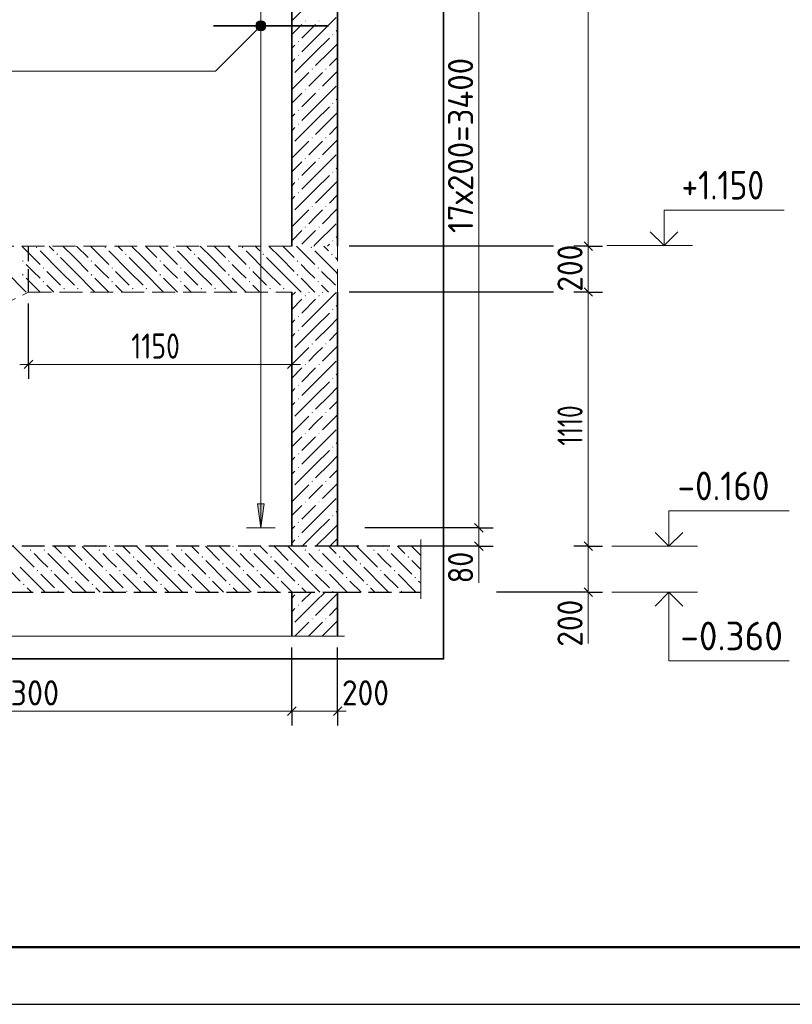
# Model space of a CAD drawing. Header units: millimetres. Extents: x 0 to 50400, y 0 to 35640.
# Tile 3 of 21: x 18987 to 27087, y 0 to 10316. Entities that reach past the tile are written whole.
import ezdxf

# ---------------------------------------------------------------- set-up
doc = ezdxf.new("R2010")
doc.units = ezdxf.units.MM
doc.linetypes.add('______2', pattern=[324, 240, -84])
for name, color, linetype, lineweight in [('Standard', 7, 'Continuous', 25), ('Высотные отметки', 7, 'Continuous', 25), ('ЖБ Лестница', 52, 'Continuous', 25), ('ЖБ Перекрытие верхний уровень', 7, 'Continuous', 35), ('ЖБ Стена верхний уровень', 7, 'Continuous', 35), ('Общий02', 7, 'Continuous', 18), ('Позиционная метка линия выноска', 7, 'Continuous', 13), ('Размерная линия_ общее', 7, 'Continuous', 13)]:
    doc.layers.add(name, color=color, linetype=linetype, lineweight=lineweight)
doc.layers.add('Размерная выноска', color=7, linetype='Continuous')
doc.layers.add('Стена ДОП П-обр. неравн', color=7, linetype='Continuous', true_color=0xa0a0a0)
doc.styles.add('ISOCPEUR', font='txt')

msp = doc.modelspace()

# ---------------------------------------------------------------- hatches: boundary and pattern name
at = {"layer": 'ЖБ Лестница', "linetype": 'Continuous', "lineweight": 18, "transparency": 33554687}
for points in [[(19156, 7931), (19164, 7939), (19171, 7931), (19164, 7923)], [(19372, 7859), (19380, 7867), (19387, 7859), (19380, 7851)], [(19876, 7931), (19884, 7939), (19891, 7931), (19884, 7923)], [(20092, 7859), (20100, 7867), (20107, 7859), (20100, 7851)], [(20596, 7931), (20604, 7939), (20611, 7931), (20604, 7923)], [(20812, 7859), (20820, 7867), (20827, 7859), (20820, 7851)], [(21316, 7931), (21324, 7939), (21331, 7931), (21324, 7923)], [(21532, 7859), (21540, 7867), (21547, 7859), (21540, 7851)], [(22036, 7931), (22044, 7939), (22051, 7931), (22044, 7923)], [(22252, 7859), (22260, 7867), (22267, 7859), (22260, 7851)], [(19012, 7787), (19020, 7795), (19027, 7787), (19020, 7779)], [(19732, 7787), (19740, 7795), (19747, 7787), (19740, 7779)], [(20452, 7787), (20460, 7795), (20467, 7787), (20460, 7779)], [(21172, 7787), (21180, 7795), (21187, 7787), (21180, 7779)], [(21892, 7787), (21900, 7795), (21907, 7787), (21900, 7779)], [(19012, 7643), (19020, 7651), (19027, 7643), (19020, 7635)], [(19228, 7715), (19236, 7723), (19243, 7715), (19236, 7707)], [(19732, 7643), (19740, 7651), (19747, 7643), (19740, 7635)], [(19948, 7715), (19956, 7723), (19963, 7715), (19956, 7707)], [(20452, 7643), (20460, 7651), (20467, 7643), (20460, 7635)], [(20668, 7715), (20676, 7723), (20683, 7715), (20676, 7707)], [(21172, 7643), (21180, 7651), (21187, 7643), (21180, 7635)], [(21388, 7715), (21396, 7723), (21403, 7715), (21396, 7707)], [(21892, 7643), (21900, 7651), (21907, 7643), (21900, 7635)], [(22108, 7715), (22116, 7723), (22123, 7715), (22116, 7707)], [(19228, 7571), (19236, 7579), (19243, 7571), (19236, 7563)], [(19948, 7571), (19956, 7579), (19963, 7571), (19956, 7563)], [(20668, 7571), (20676, 7579), (20683, 7571), (20676, 7563)], [(21388, 7571), (21396, 7579), (21403, 7571), (21396, 7563)], [(22108, 7571), (22116, 7579), (22123, 7571), (22116, 7563)], [(19444, 7499), (19452, 7507), (19459, 7499), (19452, 7491)], [(19588, 7499), (19596, 7507), (19603, 7499), (19596, 7491)], [(20164, 7499), (20172, 7507), (20179, 7499), (20172, 7491)], [(20308, 7499), (20316, 7507), (20323, 7499), (20316, 7491)], [(20884, 7499), (20892, 7507), (20899, 7499), (20892, 7491)], [(21028, 7499), (21036, 7507), (21043, 7499), (21036, 7491)], [(21604, 7499), (21612, 7507), (21619, 7499), (21612, 7491)], [(21748, 7499), (21756, 7507), (21763, 7499), (21756, 7491)]]:
    msp.add_hatch(color=7, dxfattribs=at).paths.add_polyline_path(points, flags=16)
at = {"layer": 'ЖБ Перекрытие верхний уровень', "linetype": 'Continuous', "lineweight": 18, "transparency": 33554687}
for points in [[(19094, 4759), (19101, 4767), (19109, 4759), (19101, 4751)], [(19238, 4759), (19245, 4767), (19253, 4759), (19245, 4751)], [(19814, 4759), (19821, 4767), (19829, 4759), (19821, 4751)], [(19958, 4759), (19965, 4767), (19973, 4759), (19965, 4751)], [(20534, 4759), (20541, 4767), (20549, 4759), (20541, 4751)], [(20678, 4759), (20685, 4767), (20693, 4759), (20685, 4751)], [(21254, 4759), (21261, 4767), (21269, 4759), (21261, 4751)], [(21398, 4759), (21405, 4767), (21413, 4759), (21405, 4751)], [(21974, 4759), (21981, 4767), (21989, 4759), (21981, 4751)], [(22118, 4759), (22125, 4767), (22133, 4759), (22125, 4751)], [(22694, 4759), (22701, 4767), (22709, 4759), (22701, 4751)], [(22838, 4759), (22845, 4767), (22853, 4759), (22845, 4751)], [(19454, 4687), (19461, 4695), (19469, 4687), (19461, 4679)], [(20174, 4687), (20181, 4695), (20189, 4687), (20181, 4679)], [(20894, 4687), (20901, 4695), (20909, 4687), (20901, 4679)], [(21614, 4687), (21621, 4695), (21629, 4687), (21621, 4679)], [(22334, 4687), (22341, 4695), (22349, 4687), (22341, 4679)], [(23054, 4687), (23061, 4695), (23069, 4687), (23061, 4679)], [(19166, 4543), (19173, 4551), (19181, 4543), (19173, 4535)], [(19310, 4543), (19317, 4551), (19325, 4543), (19317, 4535)], [(19670, 4615), (19677, 4623), (19685, 4615), (19677, 4607)], [(19886, 4543), (19893, 4551), (19901, 4543), (19893, 4535)], [(20030, 4543), (20037, 4551), (20045, 4543), (20037, 4535)], [(20390, 4615), (20397, 4623), (20405, 4615), (20397, 4607)], [(20606, 4543), (20613, 4551), (20621, 4543), (20613, 4535)], [(20750, 4543), (20757, 4551), (20765, 4543), (20757, 4535)], [(21110, 4615), (21117, 4623), (21125, 4615), (21117, 4607)], [(21326, 4543), (21333, 4551), (21341, 4543), (21333, 4535)], [(21470, 4543), (21477, 4551), (21485, 4543), (21477, 4535)], [(21830, 4615), (21837, 4623), (21845, 4615), (21837, 4607)], [(22046, 4543), (22053, 4551), (22061, 4543), (22053, 4535)], [(22190, 4543), (22197, 4551), (22205, 4543), (22197, 4535)], [(22550, 4615), (22557, 4623), (22565, 4615), (22557, 4607)], [(22766, 4543), (22773, 4551), (22781, 4543), (22773, 4535)], [(22910, 4543), (22917, 4551), (22925, 4543), (22917, 4535)], [(19526, 4471), (19533, 4479), (19541, 4471), (19533, 4463)], [(20246, 4471), (20253, 4479), (20261, 4471), (20253, 4463)], [(20966, 4471), (20973, 4479), (20981, 4471), (20973, 4463)], [(21686, 4471), (21693, 4479), (21701, 4471), (21693, 4463)], [(22406, 4471), (22413, 4479), (22421, 4471), (22413, 4463)], [(23126, 4471), (23133, 4479), (23141, 4471), (23133, 4463)], [(19022, 4399), (19029, 4407), (19037, 4399), (19029, 4391)], [(19382, 4327), (19389, 4335), (19397, 4327), (19389, 4319)], [(19742, 4399), (19749, 4407), (19757, 4399), (19749, 4391)], [(20102, 4327), (20109, 4335), (20117, 4327), (20109, 4319)], [(20462, 4399), (20469, 4407), (20477, 4399), (20469, 4391)], [(20822, 4327), (20829, 4335), (20837, 4327), (20829, 4319)], [(21182, 4399), (21189, 4407), (21197, 4399), (21189, 4391)], [(21542, 4327), (21549, 4335), (21557, 4327), (21549, 4319)], [(21902, 4399), (21909, 4407), (21917, 4399), (21909, 4391)], [(22262, 4327), (22269, 4335), (22277, 4327), (22269, 4319)], [(22622, 4399), (22629, 4407), (22637, 4399), (22629, 4391)], [(22982, 4327), (22989, 4335), (22997, 4327), (22989, 4319)]]:
    msp.add_hatch(color=7, dxfattribs=at).paths.add_polyline_path(points, flags=16)
at = {"layer": 'ЖБ Стена верхний уровень', "linetype": 'Continuous', "lineweight": 18, "transparency": 33554687}
for points in [[(21975, 10303), (21981, 10309), (21987, 10303), (21981, 10297)], [(22119, 10303), (22125, 10309), (22131, 10303), (22125, 10297)], [(22263, 10159), (22269, 10165), (22275, 10159), (22269, 10153)], [(21903, 10087), (21909, 10093), (21915, 10087), (21909, 10081)], [(21903, 9943), (21909, 9949), (21915, 9943), (21909, 9937)], [(22047, 9799), (22053, 9805), (22059, 9799), (22053, 9793)], [(22191, 9799), (22197, 9805), (22203, 9799), (22197, 9793)], [(21840, 9731), (21843, 9727), (21840, 9723)], [(21975, 9583), (21981, 9589), (21987, 9583), (21981, 9577)], [(22119, 9583), (22125, 9589), (22131, 9583), (22125, 9577)], [(22263, 9439), (22269, 9445), (22275, 9439), (22269, 9433)], [(21903, 9367), (21909, 9373), (21915, 9367), (21909, 9361)], [(21903, 9223), (21909, 9229), (21915, 9223), (21909, 9217)], [(22047, 9079), (22053, 9085), (22059, 9079), (22053, 9073)], [(22191, 9079), (22197, 9085), (22203, 9079), (22197, 9073)], [(21840, 9011), (21843, 9007), (21840, 9003)], [(21975, 8863), (21981, 8869), (21987, 8863), (21981, 8857)], [(22119, 8863), (22125, 8869), (22131, 8863), (22125, 8857)], [(22263, 8719), (22269, 8725), (22275, 8719), (22269, 8713)], [(21903, 8647), (21909, 8653), (21915, 8647), (21909, 8641)], [(21903, 8503), (21909, 8509), (21915, 8503), (21909, 8497)], [(22047, 8359), (22053, 8365), (22059, 8359), (22053, 8353)], [(22191, 8359), (22197, 8365), (22203, 8359), (22197, 8353)], [(21840, 8291), (21843, 8287), (21840, 8283)], [(21975, 8143), (21981, 8149), (21987, 8143), (21981, 8137)], [(22119, 8143), (22125, 8149), (22131, 8143), (22125, 8137)], [(22263, 7999), (22269, 8005), (22275, 7999), (22269, 7993)], [(21975, 7423), (21981, 7429), (21987, 7423), (21981, 7417)], [(22119, 7423), (22125, 7429), (22131, 7423), (22125, 7417)], [(22263, 7279), (22269, 7285), (22275, 7279), (22269, 7273)], [(21903, 7207), (21909, 7213), (21915, 7207), (21909, 7201)], [(21903, 7063), (21909, 7069), (21915, 7063), (21909, 7057)], [(22047, 6919), (22053, 6925), (22059, 6919), (22053, 6913)], [(22191, 6919), (22197, 6925), (22203, 6919), (22197, 6913)], [(21840, 6851), (21843, 6847), (21840, 6843)], [(21975, 6703), (21981, 6709), (21987, 6703), (21981, 6697)], [(22119, 6703), (22125, 6709), (22131, 6703), (22125, 6697)], [(22263, 6559), (22269, 6565), (22275, 6559), (22269, 6553)], [(21903, 6487), (21909, 6493), (21915, 6487), (21909, 6481)], [(21903, 6343), (21909, 6349), (21915, 6343), (21909, 6337)], [(22047, 6199), (22053, 6205), (22059, 6199), (22053, 6193)], [(22191, 6199), (22197, 6205), (22203, 6199), (22197, 6193)], [(21840, 6131), (21843, 6127), (21840, 6123)], [(21975, 5983), (21981, 5989), (21987, 5983), (21981, 5977)], [(22119, 5983), (22125, 5989), (22131, 5983), (22125, 5977)], [(22263, 5839), (22269, 5845), (22275, 5839), (22269, 5833)], [(21903, 5767), (21909, 5773), (21915, 5767), (21909, 5761)], [(21903, 5623), (21909, 5629), (21915, 5623), (21909, 5617)], [(22047, 5479), (22053, 5485), (22059, 5479), (22053, 5473)], [(22191, 5479), (22197, 5485), (22203, 5479), (22197, 5473)], [(21840, 5411), (21843, 5407), (21840, 5403)], [(21975, 5263), (21981, 5269), (21987, 5263), (21981, 5257)], [(22119, 5263), (22125, 5269), (22131, 5263), (22125, 5257)], [(22263, 5119), (22269, 5125), (22275, 5119), (22269, 5113)], [(21903, 5047), (21909, 5053), (21915, 5047), (21909, 5041)], [(21903, 4903), (21909, 4909), (21915, 4903), (21909, 4897)], [(21903, 4183), (21909, 4189), (21915, 4183), (21909, 4177)], [(22047, 4039), (22053, 4045), (22059, 4039), (22053, 4033)], [(22191, 4039), (22197, 4045), (22203, 4039), (22197, 4033)], [(21840, 3971), (21843, 3967), (21840, 3963)]]:
    msp.add_hatch(color=7, dxfattribs=at).paths.add_polyline_path(points, flags=16)
at = {"layer": 'Общий02', "linetype": 'Continuous', "lineweight": 13, "transparency": 33554687}
msp.add_hatch(color=7, dxfattribs=at).paths.add_polyline_path([(21479, 5243), (21515, 4991), (21551, 5243)])
at = {"layer": 'Позиционная метка линия выноска', "linetype": 'Continuous', "lineweight": 13, "transparency": 33554687}
for points in [[(21553, 10213), (21476, 10290), (21463, 10265)], [(21553, 10213), (21463, 10265), (21528, 10200)], [(21528, 10200), (21463, 10265), (21463, 10238)], [(21528, 10200), (21463, 10238), (21501, 10200)], [(21501, 10200), (21463, 10238), (21476, 10213)], [(21566, 10238), (21501, 10304), (21476, 10290)], [(21566, 10238), (21476, 10290), (21553, 10213)], [(21566, 10265), (21528, 10304), (21501, 10304)], [(21566, 10265), (21501, 10304), (21566, 10238)], [(21528, 10304), (21566, 10265), (21553, 10290)]]:
    msp.add_hatch(color=7, dxfattribs=at).paths.add_polyline_path(points)

# ---------------------------------------------------------------- linework, layer by layer
at = {"layer": 'Standard', "color": 7, "linetype": 'Continuous', "lineweight": 13, "transparency": 33554687}
for p, q in [((23801, 13151), (23801, 4991)), ((19080, 6705), (18990, 6705)), ((19080, 6705), (21840, 6705)), ((21840, 6705), (21930, 6705)), ((23801, 4991), (23801, 4799)), ((23801, 4799), (23801, 4709)), ((16320, 3071), (21840, 3071)), ((21840, 3071), (22320, 3071)), ((22320, 3071), (22410, 3071))]:
    msp.add_line(p, q, dxfattribs=at)
at = {"layer": 'Standard', "color": 7, "linetype": 'Continuous', "lineweight": -3, "transparency": 33554687}
for p, q in [((19080, 6705), (19080, 7343)), ((21840, 6705), (21840, 7343)), ((19080, 6705), (19080, 6855)), ((21840, 6705), (21840, 6855)), ((19080, 6705), (19080, 6555)), ((21840, 6705), (21840, 6555)), ((23801, 4991), (23651, 4991)), ((23801, 4991), (23951, 4991)), ((23801, 4799), (23651, 4799)), ((23801, 4799), (23951, 4799)), ((21840, 3071), (21840, 3221)), ((22320, 3071), (22320, 3221)), ((21840, 3071), (21840, 2921)), ((22320, 3071), (22320, 2921))]:
    msp.add_line(p, q, dxfattribs=at)
at = {"layer": 'Standard', "color": 7, "linetype": 'Continuous', "lineweight": 25, "transparency": 33554687}
for p, q in [((19035, 6660), (19125, 6750)), ((21795, 6660), (21885, 6750)), ((23756, 5036), (23846, 4946)), ((23756, 4844), (23846, 4754)), ((21795, 3026), (21885, 3116)), ((22275, 3026), (22365, 3116))]:
    msp.add_line(p, q, dxfattribs=at)
msp.add_lwpolyline([(0, 0), (50400, 0), (50400, 35640), (0, 35640), (0, 0)], close=True, dxfattribs=at)
at = {"layer": 'Standard', "color": 7, "linetype": 'Continuous', "lineweight": 13, "transparency": 33554687}
msp.add_lwpolyline([(50400, 35640), (0, 35640), (0, 0), (50400, 0), (50400, 35640)], dxfattribs=at)
at = {"layer": 'Standard', "color": 7, "linetype": 'Continuous', "lineweight": 50, "transparency": 33554687}
msp.add_lwpolyline([(2400, 35040), (49800, 35040), (49800, 600), (2400, 600), (2400, 35040)], close=True, dxfattribs=at)
at = {"layer": 'Standard', "color": 254, "linetype": 'Continuous', "lineweight": 35, "true_color": 0xc4c4ff, "transparency": 33554687}
msp.add_lwpolyline([(4927, 3618), (23431, 3618), (23431, 16511), (4927, 16511), (4927, 3618)], dxfattribs=at)
at = {"layer": 'Standard', "color": 7, "linetype": 'Continuous', "lineweight": -3, "transparency": 33554687}
for points in [[(23801, 4991), (23780, 4991), (23780, 4991), (22605, 4991)], [(23801, 4799), (23780, 4799), (23780, 4799), (23022, 4799)], [(21840, 3071), (21840, 3091), (21840, 3091), (21840, 3738)], [(22320, 3071), (22320, 3091), (22320, 3091), (22320, 3738)]]:
    msp.add_lwpolyline(points, dxfattribs=at)
at = {"layer": 'Высотные отметки', "color": 7, "linetype": 'Continuous', "lineweight": 35, "transparency": 33554687}
for p, q in [((25742, 7950), (25597, 8095)), ((25742, 7950), (25597, 8095)), ((25742, 7950), (25887, 8095)), ((25742, 7950), (25887, 8095)), ((25793, 4799), (25648, 4944)), ((25793, 4799), (25648, 4944)), ((25793, 4799), (25939, 4944)), ((25793, 4799), (25939, 4944)), ((25793, 4319), (25648, 4173)), ((25793, 4319), (25648, 4173)), ((25793, 4319), (25939, 4173)), ((25793, 4319), (25939, 4173))]:
    msp.add_line(p, q, dxfattribs=at)
at = {"layer": 'Высотные отметки', "color": 7, "linetype": 'Continuous', "lineweight": 13, "transparency": 33554687}
for p, q in [((25142, 7950), (26042, 7950)), ((25142, 7950), (26042, 7950)), ((25193, 4799), (26093, 4799)), ((25193, 4799), (26093, 4799)), ((25193, 4319), (26093, 4319)), ((25193, 4319), (26093, 4319))]:
    msp.add_line(p, q, dxfattribs=at)
for points in [[(25742, 7950), (25742, 8322), (27002, 8322)], [(25742, 7950), (25742, 8322), (27002, 8322)], [(25793, 4799), (25793, 5171), (27053, 5171)], [(25793, 4799), (25793, 5171), (27053, 5171)], [(25793, 4319), (25793, 3599), (27053, 3599)], [(25793, 4319), (25793, 3599), (27053, 3599)]]:
    msp.add_lwpolyline(points, dxfattribs=at)
at = {"layer": 'ЖБ Лестница', "color": 7, "linetype": '______2', "lineweight": 13, "transparency": 33554687}
for p, q in [((21840, 7943), (18360, 7943)), ((22320, 7463), (22320, 7943)), ((13800, 4823), (19080, 7463)), ((19080, 7463), (21840, 7463))]:
    msp.add_line(p, q, dxfattribs=at)
at = {"layer": 'ЖБ Лестница', "color": 9, "linetype": 'Continuous', "lineweight": 18, "true_color": 0xc7c7c7, "transparency": 33554687}
for p, q in [((19008, 7943), (19200, 7751)), ((19416, 7679), (19200, 7895)), ((19296, 7943), (19344, 7895)), ((19560, 7823), (19440, 7943)), ((19584, 7943), (19704, 7823)), ((19728, 7943), (19920, 7751)), ((20136, 7679), (19920, 7895)), ((20016, 7943), (20064, 7895)), ((20280, 7823), (20160, 7943)), ((20304, 7943), (20424, 7823)), ((20448, 7943), (20640, 7751)), ((20856, 7679), (20640, 7895)), ((20736, 7943), (20784, 7895)), ((21000, 7823), (20880, 7943)), ((21024, 7943), (21144, 7823)), ((21168, 7943), (21360, 7751)), ((21576, 7679), (21360, 7895)), ((21456, 7943), (21504, 7895)), ((21720, 7823), (21600, 7943)), ((21744, 7943), (21864, 7823)), ((21888, 7943), (22080, 7751)), ((22296, 7679), (22080, 7895)), ((22176, 7943), (22224, 7895)), ((19128, 7679), (19056, 7751)), ((19416, 7823), (19560, 7679)), ((19560, 7823), (19704, 7679)), ((19848, 7679), (19776, 7751)), ((20136, 7823), (20280, 7679)), ((20280, 7823), (20424, 7679)), ((20568, 7679), (20496, 7751)), ((20856, 7823), (21000, 7679)), ((21000, 7823), (21144, 7679)), ((21288, 7679), (21216, 7751)), ((21576, 7823), (21720, 7679)), ((21720, 7823), (21864, 7679)), ((22008, 7679), (21936, 7751)), ((22296, 7823), (22320, 7799)), ((18840, 7679), (19056, 7463)), ((19200, 7607), (19128, 7679)), ((19272, 7679), (19416, 7535)), ((19416, 7679), (19560, 7535)), ((19560, 7679), (19776, 7463)), ((19920, 7607), (19848, 7679)), ((19992, 7679), (20136, 7535)), ((20136, 7679), (20280, 7535)), ((20280, 7679), (20496, 7463)), ((20640, 7607), (20568, 7679)), ((20712, 7679), (20856, 7535)), ((20856, 7679), (21000, 7535)), ((21000, 7679), (21216, 7463)), ((21360, 7607), (21288, 7679)), ((21432, 7679), (21576, 7535)), ((21576, 7679), (21720, 7535)), ((21720, 7679), (21936, 7463)), ((22080, 7607), (22008, 7679)), ((22152, 7679), (22296, 7535)), ((22296, 7679), (22320, 7655)), ((19056, 7607), (19200, 7463)), ((19272, 7535), (19344, 7463)), ((19776, 7607), (19920, 7463)), ((19992, 7535), (20064, 7463)), ((20496, 7607), (20640, 7463)), ((20712, 7535), (20784, 7463)), ((21216, 7607), (21360, 7463)), ((21432, 7535), (21504, 7463)), ((21936, 7607), (22080, 7463)), ((22152, 7535), (22224, 7463)), ((19488, 7463), (19488, 7463)), ((19632, 7463), (19632, 7463)), ((20208, 7463), (20208, 7463)), ((20352, 7463), (20352, 7463)), ((20928, 7463), (20928, 7463)), ((21072, 7463), (21072, 7463)), ((21648, 7463), (21648, 7463)), ((21792, 7463), (21792, 7463))]:
    msp.add_line(p, q, dxfattribs=at)
at = {"layer": 'ЖБ Лестница', "color": 253, "linetype": '______2', "lineweight": -3, "true_color": 0xababab, "transparency": 33554687}
msp.add_line((19080, 7463), (19080, 7943), dxfattribs=at)
at = {"layer": 'ЖБ Перекрытие верхний уровень', "color": 7, "linetype": '______2', "lineweight": 25, "transparency": 33554687}
for p, q in [((21840, 4799), (18240, 4799)), ((23191, 4799), (22320, 4799)), ((18240, 4319), (21840, 4319)), ((22320, 4319), (23191, 4319))]:
    msp.add_line(p, q, dxfattribs=at)
at = {"layer": 'ЖБ Перекрытие верхний уровень', "color": 9, "linetype": 'Continuous', "lineweight": 18, "true_color": 0xc7c7c7, "transparency": 33554687}
for p, q in [((18921, 4795), (19137, 4579)), ((19061, 4799), (19065, 4795)), ((19205, 4799), (19209, 4795)), ((19349, 4799), (19425, 4723)), ((19493, 4799), (19641, 4651)), ((19641, 4795), (19857, 4579)), ((19781, 4799), (19785, 4795)), ((19925, 4799), (19929, 4795)), ((20069, 4799), (20145, 4723)), ((20213, 4799), (20361, 4651)), ((20361, 4795), (20577, 4579)), ((20501, 4799), (20505, 4795)), ((20645, 4799), (20649, 4795)), ((20789, 4799), (20865, 4723)), ((20933, 4799), (21081, 4651)), ((21081, 4795), (21297, 4579)), ((21221, 4799), (21225, 4795)), ((21365, 4799), (21369, 4795)), ((21509, 4799), (21585, 4723)), ((21653, 4799), (21801, 4651)), ((21801, 4795), (22017, 4579)), ((21941, 4799), (21945, 4795)), ((22085, 4799), (22089, 4795)), ((22229, 4799), (22305, 4723)), ((22373, 4799), (22521, 4651)), ((22521, 4795), (22737, 4579)), ((22661, 4799), (22665, 4795)), ((22805, 4799), (22809, 4795)), ((22949, 4799), (23025, 4723)), ((23093, 4799), (23191, 4701)), ((18777, 4651), (18993, 4435)), ((19209, 4651), (19137, 4723)), ((19281, 4579), (19209, 4651)), ((19281, 4723), (19497, 4507)), ((19497, 4651), (19713, 4435)), ((19929, 4651), (19857, 4723)), ((20001, 4579), (19929, 4651)), ((20001, 4723), (20217, 4507)), ((20217, 4651), (20433, 4435)), ((20649, 4651), (20577, 4723)), ((20721, 4579), (20649, 4651)), ((20721, 4723), (20937, 4507)), ((20937, 4651), (21153, 4435)), ((21369, 4651), (21297, 4723)), ((21441, 4579), (21369, 4651)), ((21441, 4723), (21657, 4507)), ((21657, 4651), (21873, 4435)), ((22089, 4651), (22017, 4723)), ((22161, 4579), (22089, 4651)), ((22161, 4723), (22377, 4507)), ((22377, 4651), (22593, 4435)), ((22809, 4651), (22737, 4723)), ((22881, 4579), (22809, 4651)), ((22881, 4723), (23097, 4507)), ((23097, 4651), (23191, 4557)), ((19209, 4363), (18993, 4579)), ((19929, 4363), (19713, 4579)), ((20649, 4363), (20433, 4579)), ((21369, 4363), (21153, 4579)), ((22089, 4363), (21873, 4579)), ((22809, 4363), (22593, 4579)), ((19209, 4507), (19353, 4363)), ((19353, 4507), (19541, 4319)), ((19929, 4507), (20073, 4363)), ((20073, 4507), (20261, 4319)), ((20649, 4507), (20793, 4363)), ((20793, 4507), (20981, 4319)), ((21369, 4507), (21513, 4363)), ((21513, 4507), (21701, 4319)), ((22089, 4507), (22233, 4363)), ((22233, 4507), (22421, 4319)), ((22809, 4507), (22953, 4363)), ((22953, 4507), (23141, 4319)), ((19065, 4363), (19109, 4319)), ((19209, 4363), (19253, 4319)), ((19685, 4319), (19569, 4435)), ((19785, 4363), (19829, 4319)), ((19929, 4363), (19973, 4319)), ((20405, 4319), (20289, 4435)), ((20505, 4363), (20549, 4319)), ((20649, 4363), (20693, 4319)), ((21125, 4319), (21009, 4435)), ((21225, 4363), (21269, 4319)), ((21369, 4363), (21413, 4319)), ((21845, 4319), (21729, 4435)), ((21945, 4363), (21989, 4319)), ((22089, 4363), (22133, 4319)), ((22565, 4319), (22449, 4435)), ((22665, 4363), (22709, 4319)), ((22809, 4363), (22853, 4319)), ((23191, 4413), (23169, 4435))]:
    msp.add_line(p, q, dxfattribs=at)
at = {"layer": 'ЖБ Стена верхний уровень', "color": 7, "linetype": 'Continuous', "lineweight": 35, "transparency": 33554687}
for p, q in [((21840, 14543), (21840, 7943)), ((22320, 7943), (22320, 14543)), ((21840, 7463), (21840, 4799)), ((22320, 4799), (22320, 7463)), ((21840, 4319), (21840, 3858)), ((22320, 3858), (22320, 4319))]:
    msp.add_line(p, q, dxfattribs=at)
at = {"layer": 'ЖБ Стена верхний уровень', "color": 251, "linetype": 'Continuous', "lineweight": 18, "true_color": 0x494949, "transparency": 33554687}
for p, q in [((22017, 10483), (21840, 10305)), ((22089, 10123), (22305, 10339)), ((21945, 10267), (21840, 10161)), ((22089, 10267), (21945, 10123)), ((22089, 10123), (21945, 9979)), ((22233, 10123), (22089, 9979)), ((22320, 10209), (22305, 10195)), ((21840, 10017), (21873, 10051)), ((22233, 9979), (22320, 10065)), ((21873, 9907), (21840, 9873)), ((22089, 9979), (21873, 9763)), ((22233, 9979), (22089, 9835)), ((22320, 9921), (22233, 9835)), ((22017, 9763), (21840, 9585)), ((22089, 9691), (22161, 9763)), ((22320, 9777), (22161, 9619)), ((22017, 9619), (22089, 9691)), ((22089, 9403), (22305, 9619)), ((21945, 9547), (21840, 9441)), ((22089, 9547), (21945, 9403)), ((22089, 9403), (21945, 9259)), ((22233, 9403), (22089, 9259)), ((22320, 9489), (22305, 9475)), ((21840, 9297), (21873, 9331)), ((22233, 9259), (22320, 9345)), ((21873, 9187), (21840, 9153)), ((22089, 9259), (21873, 9043)), ((22233, 9259), (22089, 9115)), ((22320, 9201), (22233, 9115)), ((22017, 9043), (21840, 8865)), ((22089, 8971), (22161, 9043)), ((22320, 9057), (22161, 8899)), ((22017, 8899), (22089, 8971)), ((22089, 8683), (22305, 8899)), ((21945, 8827), (21840, 8721)), ((22089, 8827), (21945, 8683)), ((22320, 8769), (22305, 8755)), ((22089, 8683), (21945, 8539)), ((22233, 8683), (22089, 8539)), ((21840, 8577), (21873, 8611)), ((22233, 8539), (22320, 8625)), ((21873, 8467), (21840, 8433)), ((22089, 8539), (21873, 8323)), ((22233, 8539), (22089, 8395)), ((22320, 8481), (22233, 8395)), ((22017, 8323), (21840, 8145)), ((22089, 8251), (22161, 8323)), ((22320, 8337), (22161, 8179)), ((22017, 8179), (22089, 8251)), ((22089, 7963), (22305, 8179)), ((21945, 8107), (21840, 8001)), ((22089, 8107), (21945, 7963)), ((22320, 8049), (22305, 8035)), ((22089, 7963), (22069, 7943)), ((22233, 7963), (22213, 7943)), ((21877, 7463), (21840, 7425)), ((22017, 7459), (22021, 7463)), ((22089, 7243), (22305, 7459)), ((22165, 7463), (22161, 7459)), ((21945, 7387), (21840, 7281)), ((22089, 7387), (21945, 7243)), ((22320, 7329), (22305, 7315)), ((22089, 7243), (21945, 7099)), ((22233, 7243), (22089, 7099)), ((21840, 7137), (21873, 7171)), ((22233, 7099), (22320, 7185)), ((21873, 7027), (21840, 6993)), ((22089, 7099), (21873, 6883)), ((22233, 7099), (22089, 6955)), ((22320, 7041), (22233, 6955)), ((22017, 6883), (21840, 6705)), ((22017, 6739), (22089, 6811)), ((22089, 6811), (22161, 6883)), ((22320, 6897), (22161, 6739)), ((22089, 6523), (22305, 6739)), ((21945, 6667), (21840, 6561)), ((22089, 6667), (21945, 6523)), ((22320, 6609), (22305, 6595)), ((22089, 6523), (21945, 6379)), ((22233, 6523), (22089, 6379)), ((21840, 6417), (21873, 6451)), ((22233, 6379), (22320, 6465)), ((21873, 6307), (21840, 6273)), ((22089, 6379), (21873, 6163)), ((22233, 6379), (22089, 6235)), ((22320, 6321), (22233, 6235)), ((22017, 6163), (21840, 5985)), ((22017, 6019), (22089, 6091)), ((22089, 6091), (22161, 6163)), ((22320, 6177), (22161, 6019)), ((22089, 5803), (22305, 6019)), ((21945, 5947), (21840, 5841)), ((22089, 5947), (21945, 5803)), ((22320, 5889), (22305, 5875)), ((22089, 5803), (21945, 5659)), ((22233, 5803), (22089, 5659)), ((21840, 5697), (21873, 5731)), ((22233, 5659), (22320, 5745)), ((21873, 5587), (21840, 5553)), ((22089, 5659), (21873, 5443)), ((22233, 5659), (22089, 5515)), ((22320, 5601), (22233, 5515)), ((22017, 5443), (21840, 5265)), ((22017, 5299), (22089, 5371)), ((22089, 5371), (22161, 5443)), ((22320, 5457), (22161, 5299)), ((22089, 5083), (22305, 5299)), ((21945, 5227), (21840, 5121)), ((22089, 5227), (21945, 5083)), ((22320, 5169), (22305, 5155)), ((22089, 5083), (21945, 4939)), ((22233, 5083), (22089, 4939)), ((21840, 4977), (21873, 5011)), ((22233, 4939), (22320, 5025)), ((21873, 4867), (21840, 4833)), ((22089, 4939), (21949, 4799)), ((22233, 4939), (22093, 4799)), ((22320, 4881), (22237, 4799)), ((21840, 4257), (21873, 4291)), ((22045, 4319), (21945, 4219)), ((22189, 4319), (22089, 4219)), ((22233, 4219), (22320, 4305)), ((21873, 4147), (21840, 4113)), ((22089, 4219), (21873, 4003)), ((22233, 4219), (22089, 4075)), ((22320, 4161), (22233, 4075)), ((22017, 4003), (21873, 3858)), ((22017, 3859), (22089, 3931)), ((22089, 3931), (22161, 4003)), ((22320, 4017), (22161, 3859)), ((22305, 3858), (22305, 3859))]:
    msp.add_line(p, q, dxfattribs=at)
at = {"layer": 'ЖБ Стена верхний уровень', "color": 253, "linetype": '______2', "lineweight": -3, "true_color": 0xababab, "transparency": 33554687}
for p, q in [((22320, 4799), (21840, 4799)), ((21840, 4319), (22320, 4319))]:
    msp.add_line(p, q, dxfattribs=at)
at = {"layer": 'Общий02', "color": 251, "linetype": 'Continuous', "lineweight": 13, "true_color": 0x494949, "transparency": 33554687}
for p, q in [((21515, 13132), (21515, 4991)), ((21551, 5243), (21479, 5243)), ((21479, 5243), (21515, 4991)), ((21515, 5243), (21515, 5261)), ((21515, 4991), (21551, 5243)), ((21665, 4991), (21365, 4991)), ((21515, 4991), (21515, 4991)), ((21515, 4991), (21515, 4991)), ((21515, 4991), (21515, 4991))]:
    msp.add_line(p, q, dxfattribs=at)
at = {"layer": 'Позиционная метка линия выноска', "color": 7, "linetype": 'Continuous', "lineweight": 13, "transparency": 33554687}
for p, q in [((21476, 10290), (21476, 10290)), ((21476, 10213), (21476, 10213)), ((21553, 10290), (21553, 10290)), ((21553, 10213), (21553, 10213))]:
    msp.add_line(p, q, dxfattribs=at)
msp.add_lwpolyline([(21515, 10252), (21039, 9776), (13196, 9776)], dxfattribs=at)
msp.add_circle((21515, 10252), 54, dxfattribs=at)
at = {"layer": 'Размерная выноска', "color": 7, "linetype": 'Continuous', "lineweight": 13, "transparency": 33554687}
for p, q in [((23191, 4247), (23191, 4871)), ((23801, 4799), (23801, 4415)), ((24948, 4319), (24948, 3779)), ((21912, 3858), (11208, 3858)), ((21768, 3858), (22392, 3858))]:
    msp.add_line(p, q, dxfattribs=at)
at = {"layer": 'Размерная линия_ общее', "color": 7, "linetype": 'Continuous', "lineweight": 13, "transparency": 33554687}
for p, q in [((24948, 7943), (24948, 13391)), ((24948, 7463), (24948, 7943)), ((24948, 4799), (24948, 7463)), ((24948, 4319), (24948, 4799)), ((24948, 4319), (24948, 4229))]:
    msp.add_line(p, q, dxfattribs=at)
at = {"layer": 'Размерная линия_ общее', "color": 7, "linetype": 'Continuous', "lineweight": 25, "transparency": 33554687}
for p, q in [((24993, 7898), (24903, 7988)), ((24993, 7418), (24903, 7508)), ((24993, 4754), (24903, 4844)), ((24993, 4274), (24903, 4364))]:
    msp.add_line(p, q, dxfattribs=at)
at = {"layer": 'Размерная линия_ общее', "color": 7, "linetype": 'Continuous', "lineweight": -3, "transparency": 33554687}
for p, q in [((24584, 7943), (22440, 7943)), ((24948, 7943), (24798, 7943)), ((24948, 7943), (25098, 7943)), ((24584, 7463), (22440, 7463)), ((24948, 7463), (24798, 7463)), ((24948, 7463), (25098, 7463)), ((24948, 4799), (24798, 4799)), ((24948, 4799), (25098, 4799)), ((24948, 4319), (24798, 4319)), ((24948, 4319), (25098, 4319))]:
    msp.add_line(p, q, dxfattribs=at)
for points in [[(24948, 7943), (24927, 7943), (24927, 7943), (24927, 7943), (24927, 7943), (24927, 7943), (24927, 7943), (24927, 7943), (24927, 7943)], [(24948, 7463), (24927, 7463), (24927, 7463), (24927, 7463), (24927, 7463), (24927, 7463), (24927, 7463), (24927, 7463), (24927, 7463)], [(24948, 4799), (24927, 4799), (24927, 4799), (24927, 4799), (24927, 4799), (24927, 4799), (24927, 4799), (24927, 4799), (24927, 4799), (24927, 4799), (24927, 4799), (24927, 4799), (24927, 4799), (24878, 4799)], [(24948, 4319), (24927, 4319), (24927, 4319), (24927, 4319), (24927, 4319), (24927, 4319), (24927, 4319), (24927, 4319), (24927, 4319), (24927, 4319), (24927, 4319), (24927, 4319), (24927, 4319), (23985, 4319)]]:
    msp.add_lwpolyline(points, dxfattribs=at)
at = {"layer": 'Стена ДОП П-обр. неравн', "color": 7, "linetype": 'Continuous', "lineweight": 35, "transparency": 33554687}
msp.add_line((22224, 10252), (21019, 10252), dxfattribs=at)

# ---------------------------------------------------------------- texts
at = {"layer": 'Standard', "color": 7, "linetype": 'Continuous', "lineweight": 25, "transparency": 33554687, "char_height": 264, "attachment_point": 7, "rotation": 90, "style": 'ISOCPEUR'}
for s, insert, width in [('\\W0.95;17х200=3400', (23741, 8081), 2130.29), ('\\W0.87;80', (23741, 4411), 484.71)]:
    msp.add_mtext(s, dxfattribs=dict(at, insert=insert, width=width))
at = {"layer": 'Standard', "color": 7, "linetype": 'Continuous', "lineweight": 25, "transparency": 33554687, "char_height": 264, "attachment_point": 7, "style": 'ISOCPEUR'}
for s, insert, width in [('\\W0.80;1150', (20156, 6765), 738.86), ('\\W0.93;2300', (18723, 3131), 861.71), ('\\W0.91;200', (22365, 3131), 674.39)]:
    msp.add_mtext(s, dxfattribs=dict(at, insert=insert, width=width))
at = {"layer": 'Высотные отметки', "color": 7, "linetype": 'Continuous', "lineweight": 25, "transparency": 33554687, "char_height": 300, "attachment_point": 7, "style": 'ISOCPEUR'}
for s, insert, width in [('\\W0.85;+1.150', (25926, 8432), 1146.81), ('\\W0.90;-0.160', (25883, 5281), 1214.12), ('\\W0.95;-0.360', (25913, 3709), 1281.44)]:
    msp.add_mtext(s, dxfattribs=dict(at, insert=insert, width=width))
at = {"layer": 'Размерная линия_ общее', "color": 7, "linetype": 'Continuous', "lineweight": 25, "transparency": 33554687, "char_height": 264, "attachment_point": 7, "rotation": 90, "style": 'ISOCPEUR'}
for s, insert, width in [('\\W0.91;200', (24888, 7466), 674.39), ('\\W0.73;1110', (24888, 5854), 677.43), ('\\W0.91;200', (24888, 3746), 674.39)]:
    msp.add_mtext(s, dxfattribs=dict(at, insert=insert, width=width))

doc.saveas('drawing.dxf')
